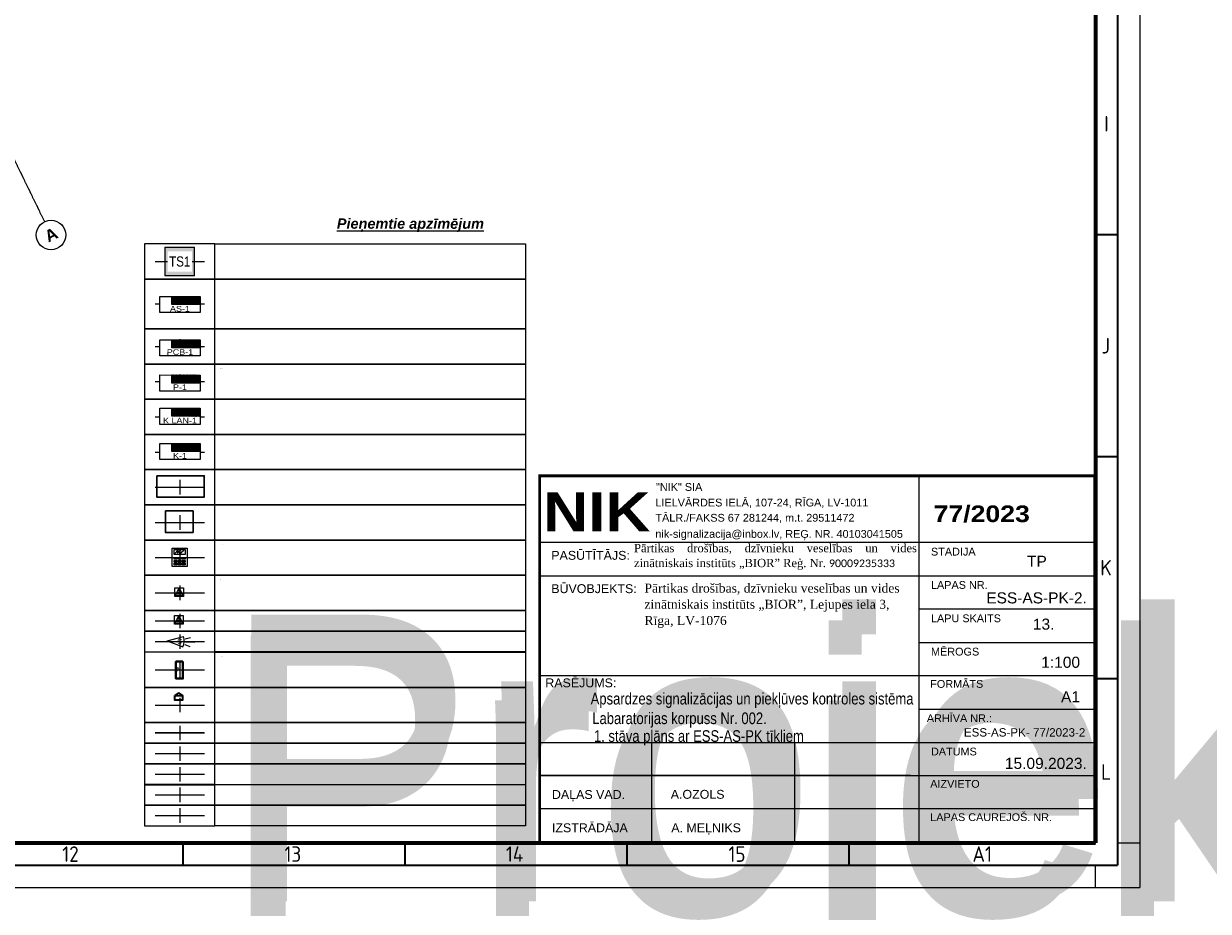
# Model space of a CAD drawing. Header units: millimetres. Extents: x -1662057 to -197461, y -941126 to 63888.
# Tile 156 of 209: x -1582063 to -1545863, y -362442 to -335317. Entities that reach past the tile are written whole.
import ezdxf
from ezdxf.enums import TextEntityAlignment as Align

# ---------------------------------------------------------------- set-up
doc = ezdxf.new("R2018")
doc.units = ezdxf.units.MM
doc.set_wipeout_variables(frame=1)
doc.linetypes.add('Grid Line', pattern=[22.225, 12.7, -3.175, 3.175, -3.175])
doc.layers.get('0').update_dxf_attribs({"linetype": 'CONTINUOUS'})
for name, color, linetype, lineweight in [('00_rāmis', 7, 'CONTINUOUS', 18), ('00_text_rakstlaukums', 7, 'CONTINUOUS', 18), ('00_tieva', 7, 'CONTINUOUS', 15), ('1-VS', 174, 'CONTINUOUS', 9), ('AS_detektori', 234, 'CONTINUOUS', 15), ('AS_kabelis', 16, 'CONTINUOUS', 15), ('Izolacija', 250, 'CONTINUOUS', 9), ('S-GRID', 1, 'CONTINUOUS', 9), ('S-GRID-IDEN', 1, 'CONTINUOUS', 25), ('Titlebox', 7, 'CONTINUOUS', 9), ('UAS_Text', 7, 'CONTINUOUS', 9), ('Vājstrāvas tīkls', 5, 'CONTINUOUS', 30)]:
    doc.layers.add(name, color=color, linetype=linetype, lineweight=lineweight)
for name, color, linetype in [('Apsardze', 5, 'CONTINUOUS'), ('ESS AS', 5, 'CONTINUOUS'), ('ESS_AS_iekartas', 102, 'CONTINUOUS'), ('PDF_Geometry', 7, 'CONTINUOUS'), ('Rasējuma lapa', 7, 'CONTINUOUS'), ('VS AS', 7, 'CONTINUOUS'), ('VS-AS_Iekartas', 5, 'CONTINUOUS'), ('VS_Apzimejumi', 7, 'CONTINUOUS')]:
    doc.layers.add(name, color=color, linetype=linetype)
doc.layers.add('VS_Info', color=21, linetype='CONTINUOUS', plot=False)
doc.styles.add('1', font='ariali.ttf')
doc.styles.add('ARIAL', font='arialbd.ttf')
doc.styles.add('Arial_baltic', font='arial.ttf')
doc.styles.add('Bold', font='ariblk.ttf', dxfattribs={"height": 60})
doc.styles.add('Calibri', font='calibri.ttf')
doc.styles.add('DEL_Arial Narrow', font='ARIALN.TTF')
doc.styles.add('ISO', font='iso')
doc.styles.add('ROMANS', font='arial.ttf', dxfattribs={"width": 0.8, "oblique": 15})
doc.styles.add('WMF-Arial0', font='arialbd.ttf')

# ---------------------------------------------------------------- blocks, each defined once
blk = doc.blocks.new('Grid - Ass 4_0mm-197408-Pirmā stāva plāns uz atzīmes 0_000 M1-150')
at = {"layer": 'S-GRID-IDEN'}
blk.add_circle((0, 0), 3, dxfattribs=at)
blk = doc.blocks.new('A1_L')
at = {"layer": 'Rasējuma lapa'}
for p, q in [((0, 594), (0, 0)), ((-5, 10), (0, 10)), ((-10, 0), (-10, 5)), ((-841, 0), (0, 0))]:
    blk.add_line(p, q, dxfattribs=at)
at = {"layer": 'Rasējuma lapa', "lineweight": 35}
for p, q in [((-5, 589), (-5, 5)), ((-5, 147), (-10, 147)), ((-5, 97), (-10, 97)), ((-5, 47), (-10, 47)), ((-215.5, 5), (-215.5, 10)), ((-165.5, 5), (-165.5, 10)), ((-115.5, 5), (-115.5, 10)), ((-65.5, 5), (-65.5, 10)), ((-826, 5), (-5, 5))]:
    blk.add_line(p, q, dxfattribs=at)
at = {"layer": 'Rasējuma lapa', "lineweight": 70}
for p in [(-10, 584), (-821, 10)]:
    blk.add_line(p, (-10, 10), dxfattribs=at)
at = {"layer": 'Rasējuma lapa', "style": 'ISO'}
for s, p in [('I', (-8.03, 170.25)), ('J', (-8.62, 120.25)), ('K', (-8.91, 70.25)), ('L', (-8.72, 24.25)), ('12', (-242.71, 5.75)), ('13', (-192.67, 5.75)), ('14', (-142.78, 5.75)), ('15', (-92.67, 5.75)), ('A1', (-37.7, 5.75))]:
    blk.add_text(s, height=3.5, dxfattribs=at).set_placement(p)
blk = doc.blocks.new('*U1264')
at = {"layer": 'Rasējuma lapa'}
blk.add_blockref('A1_L', (0, 0), dxfattribs=at)
blk = doc.blocks.new('*U1708')
at = {"layer": 'VS_Apzimejumi', "ltscale": 25}
blk.add_lwpolyline([(-1700, 0), (-1700, -1200), (0, -1200), (0, 0), (-1700, 0)], dxfattribs=at)
at = {"layer": 'VS_Apzimejumi'}
blk.add_lwpolyline([(0, 0), (7500, 0), (7500, -1200), (0, -1200), (0, 0)], dxfattribs=at)
at = {"layer": 'VS_Info'}
blk.add_line((-1445, -600), (-255, -600), dxfattribs=at)
blk.add_lwpolyline([(-850, -425), (-850, -775)], dxfattribs=at)
at = {"lineweight": 30, "flags": 104}
blk.add_attdef('NOSAUKUMS', text='', height=200, dxfattribs=at).set_placement((121, -99), align=Align.TOP_LEFT)
blk = doc.blocks.new('*U1709')
at = {"layer": 'VS_Apzimejumi', "ltscale": 25}
blk.add_lwpolyline([(-1700, 0), (-1700, -850), (0, -850), (0, 0), (-1700, 0)], dxfattribs=at)
at = {"layer": 'VS_Apzimejumi'}
blk.add_lwpolyline([(0, 0), (7500, 0), (7500, -850), (0, -850), (0, 0)], dxfattribs=at)
at = {"layer": 'VS_Info'}
blk.add_line((-1445, -425), (-255, -425), dxfattribs=at)
blk.add_lwpolyline([(-850, -250), (-850, -600)], dxfattribs=at)
at = {"lineweight": 30, "flags": 104}
blk.add_attdef('NOSAUKUMS', text='', height=200, dxfattribs=at).set_placement((121, -99), align=Align.TOP_LEFT)
blk = doc.blocks.new('DEL_VS-AS_kontroles_panelis')
blk.add_wipeout([(-326, 261), (326, 261), (326, -1), (-326, -1)]).dxf.layer = 'AS_kabelis'
at = {"layer": 'VS-AS_Iekartas', "color": 0}
for p, q in [((-325, 260), (325, 260)), ((-325, 0), (-325, 260)), ((-130, 252), (-122, 260)), ((-130, 229), (-99, 260)), ((-130, 207), (-77, 260)), ((-130, 184), (-54, 260)), ((-130, 162), (-32, 260)), ((-130, 139), (-9, 260)), ((-18, 130), (-130, 242)), ((-40, 130), (-130, 220)), ((-63, 130), (-130, 197)), ((5, 130), (-125, 260)), ((-117, 130), (13, 260)), ((27, 130), (-103, 260)), ((-95, 130), (35, 260)), ((50, 130), (-80, 260)), ((-72, 130), (58, 260)), ((72, 130), (-58, 260)), ((-50, 130), (80, 260)), ((95, 130), (-35, 260)), ((-27, 130), (103, 260)), ((117, 130), (-13, 260)), ((-5, 130), (125, 260)), ((139, 130), (9, 260)), ((18, 130), (148, 260)), ((162, 130), (32, 260)), ((40, 130), (170, 260)), ((184, 130), (54, 260)), ((63, 130), (193, 260)), ((207, 130), (77, 260)), ((85, 130), (215, 260)), ((229, 130), (99, 260)), ((108, 130), (238, 260)), ((252, 130), (122, 260)), ((130, 130), (260, 260)), ((274, 130), (144, 260)), ((152, 130), (282, 260)), ((297, 130), (167, 260)), ((175, 130), (305, 260)), ((319, 130), (189, 260)), ((197, 130), (325, 258)), ((325, 146), (211, 260)), ((220, 130), (325, 235)), ((325, 169), (234, 260)), ((242, 130), (325, 213)), ((325, 191), (256, 260)), ((325, 214), (279, 260)), ((325, 236), (301, 260)), ((325, 259), (324, 260)), ((325, 260), (325, 0)), ((325, 0), (-325, 0)), ((-85, 130), (-130, 175)), ((-108, 130), (-130, 152)), ((265, 130), (325, 190)), ((287, 130), (325, 168)), ((310, 130), (325, 145))]:
    blk.add_line(p, q, dxfattribs=at)
blk.add_lwpolyline([(-130, 260), (325, 260), (325, 130), (-130, 130)], close=True, dxfattribs=at)
at = {"layer": 'VS-AS_Iekartas', "color": 0, "style": 'DEL_Arial Narrow', "width": 1.4}
blk.add_attdef('TIPS', text='', height=90, dxfattribs=at).set_placement((0, -10), align=Align.BOTTOM_CENTER)
blk = doc.blocks.new('*U1710')
at = {"layer": 'VS_Apzimejumi', "ltscale": 25}
blk.add_lwpolyline([(-1700, 0), (-1700, -500), (0, -500), (0, 0), (-1700, 0)], dxfattribs=at)
at = {"layer": 'VS_Apzimejumi'}
blk.add_lwpolyline([(0, 0), (7500, 0), (7500, -500), (0, -500), (0, 0)], dxfattribs=at)
at = {"layer": 'VS_Info'}
blk.add_line((-1445, -250), (-255, -250), dxfattribs=at)
blk.add_lwpolyline([(-850, -75), (-850, -425)], dxfattribs=at)
at = {"lineweight": 30, "flags": 104}
blk.add_attdef('NOSAUKUMS', text='', height=200, dxfattribs=at).set_placement((121, -99), align=Align.TOP_LEFT)
blk = doc.blocks.new('*U2829')
at = {"layer": 'Vājstrāvas tīkls', "color": 234, "lineweight": 9}
for p, q in [((-140, 385), (-54, 479)), ((-54, 479), (-72, 402)), ((-72, 402), (15, 478)), ((-13, 367), (118, 481)), ((15, 478), (-13, 367))]:
    blk.add_line(p, q, dxfattribs=at)
at = {"layer": 'Vājstrāvas tīkls', "color": 234, "lineweight": 15, "ltscale": 0.05}
blk.add_lwpolyline([(-217, 542), (217, 542), (217, 0), (-217, 0)], close=True, dxfattribs=at)
at = {"layer": 'Vājstrāvas tīkls', "color": 234, "lineweight": 25, "ltscale": 0.05}
for points in [[(-217, 542), (217, 542), (217, 0), (-217, 0)], [(-164, 268), (-77, 268), (-77, 217), (-164, 217)], [(-164, 184), (-77, 184), (-77, 133), (-164, 133)], [(-164, 100), (-77, 100), (-77, 49), (-164, 49)], [(-44, 268), (44, 268), (44, 217), (-44, 217)], [(-44, 184), (44, 184), (44, 133), (-44, 133)], [(-44, 100), (44, 100), (44, 49), (-44, 49)], [(77, 268), (164, 268), (164, 217), (77, 217)], [(77, 184), (164, 184), (164, 133), (77, 133)], [(77, 100), (164, 100), (164, 49), (77, 49)]]:
    blk.add_lwpolyline(points, close=True, dxfattribs=at)
at = {"layer": 'Vājstrāvas tīkls', "color": 234, "lineweight": 9, "ltscale": 0.05}
blk.add_lwpolyline([(-164, 502), (164, 502), (164, 354), (-164, 354)], close=True, dxfattribs=at)
at = {"layer": 'AS_detektori', "lineweight": 5, "style": 'ARIAL'}
blk.add_attdef('KEYPAD', text='', height=188, dxfattribs=at).set_placement((-596, 331), align=Align.CENTER)
blk = doc.blocks.new('A$C7E0A7937')
at = {"layer": 'Izolacija', "ltscale": 5, "true_color": 0xffffff}
h = blk.add_hatch(color=7, dxfattribs=at)
h.dxf.hatch_style = 1
h.paths.add_polyline_path([(399, 375), (-399, 375), (-399, -375), (399, -375)])
at = {"layer": '1-VS', "color": 5, "lineweight": 20, "ltscale": 20, "const_width": 22.5}
blk.add_lwpolyline([(-399, -375), (399, -375), (399, 375), (-399, 375)], close=True, dxfattribs=at)
at = {"layer": '1-VS', "color": 251, "lineweight": 20, "ltscale": 20}
blk.add_lwpolyline([(-399, -375), (399, -375), (399, 375), (-399, 375)], close=True, dxfattribs=at)
at = {"layer": 'UAS_Text', "color": 251, "lineweight": 9, "insert": (1, -1), "char_height": 270, "width": 385.23, "attachment_point": 5, "bg_fill": 3, "box_fill_scale": 1.5, "bg_fill_color": 256, "bg_fill_transparency": 0}
blk.add_mtext('{\\fArial Narrow|b0|i0|c186|p34;\\C5;TS1}', dxfattribs=at)
blk = doc.blocks.new('smk')
at = {"layer": 'Apsardze'}
for p, q in [((-200, 0), (-200, 200)), ((-200, 0), (-100, 200)), ((-200, 200), (0, 200)), ((0, 0), (-200, 0)), ((-100, 200), (0, 0)), ((0, 200), (0, 0))]:
    blk.add_line(p, q, dxfattribs=at)
at = {"layer": 'Apsardze', "linetype": 'ByBlock'}
for p, q in [((-188, 25), (-13, 25)), ((-170, 60), (-30, 60)), ((-152, 96), (-48, 96)), ((-135, 131), (-65, 131)), ((-117, 166), (-83, 166))]:
    blk.add_line(p, q, dxfattribs=at)
blk = doc.blocks.new('pir')
at = {"layer": 'Apsardze'}
for p, q in [((-530, 1), (-797, 1)), ((-512, 81), (-665, 133)), ((0, 0), (-457, 153)), ((0, 0), (-457, -152)), ((-512, -84), (-662, -135))]:
    blk.add_line(p, q, dxfattribs=at)
blk.add_arc((-151, 1), 342, 153.6522, 206.5245, dxfattribs=at)

msp = doc.modelspace()

# ---------------------------------------------------------------- linework, layer by layer
at = {"layer": '00_rāmis'}
for p, q in [((-1549337.12353, -349133.83255), (-1566296.21495, -349133.83249)), ((-1549337.12038, -349133.83255), (-1566296.2118, -349133.83249))]:
    msp.add_line(p, q, dxfattribs=at)
at = {"layer": '00_rāmis', "const_width": 84.79564}
msp.add_lwpolyline([(-1566296.2223, -360330.90016), (-1549337.12038, -360330.90016), (-1549337.12038, -349133.83255), (-1566296.2223, -349133.83255)], close=True, dxfattribs=at)
at = {"layer": '00_tieva'}
for p, q in [((-1554695.78301, -360330.90244), (-1554695.78301, -349133.83249)), ((-1549337.12353, -351169.75206), (-1566296.21371, -351169.73636)), ((-1554695.79222, -360330.90244), (-1554695.79222, -351169.75206)), ((-1566296.21467, -352188.42005), (-1549337.13274, -352188.42005)), ((-1549337.12353, -353206.79684), (-1554695.79222, -353206.79682)), ((-1554695.79222, -354225.46978), (-1549337.13274, -354225.46978)), ((-1549337.12353, -355242.71635), (-1566296.21833, -355242.7163)), ((-1554695.79222, -356261.38929), (-1549337.13274, -356261.38929)), ((-1566296.21977, -357278.63581), (-1549337.12353, -357278.63587)), ((-1566296.21977, -357278.63581), (-1549337.12353, -357278.63587)), ((-1562864.57235, -360330.90084), (-1562864.57235, -357278.63581)), ((-1558501.42628, -360330.90196), (-1558501.42628, -357278.63581)), ((-1554966.16767, -358296.16766), (-1566296.22055, -358296.16766)), ((-1566296.21977, -358296.16766), (-1549337.12353, -358296.16771)), ((-1554966.16767, -358296.16766), (-1566160.54291, -358296.16766)), ((-1554966.16767, -359313.69951), (-1566296.22055, -359313.69951)), ((-1549337.12353, -359313.69956), (-1566160.54291, -359313.69951))]:
    msp.add_line(p, q, dxfattribs=at)
at = {"layer": 'ESS AS', "color": 1, "lineweight": 35, "ltscale": 2, "transparency": 33554687}
for p, q in [((-1577330.6989, -355769.16969), (-1577444.87719, -355844.07188)), ((-1577328.31965, -355769.16969), (-1577214.14136, -355844.07188))]:
    msp.add_line(p, q, dxfattribs=at)
at = {"layer": 'ESS AS', "color": 5, "lineweight": 40, "ltscale": 2, "transparency": 33554687}
msp.add_lwpolyline([(-1577195.35391, -354810.10252), (-1577195.35391, -355331.30361), (-1577413.10326, -355331.30361), (-1577413.10326, -354810.10252)], close=True, dxfattribs=at)
at = {"layer": 'ESS AS', "color": 1, "lineweight": 35, "ltscale": 2, "transparency": 33554687}
msp.add_lwpolyline([(-1577445.00557, -355844.20641), (-1577214.72333, -355844.20641), (-1577214.72333, -355990.69875), (-1577445.00557, -355990.69875)], close=True, dxfattribs=at)
at = {"layer": 'ESS AS', "color": 5, "transparency": 33554687, "const_width": 31.64062}
for points in [[(-1578048.64228, -356978.85242), (-1576542.54853, -356978.85242)], [(-1578048.64228, -357620.10242), (-1576542.54853, -357620.10242)]]:
    msp.add_lwpolyline(points, dxfattribs=at)
at = {"layer": 'ESS AS', "color": 6, "transparency": 33554687, "const_width": 31.64062}
for points in [[(-1578048.64228, -358255.72629), (-1576542.54853, -358255.72629)], [(-1578048.64228, -358883.45373), (-1576542.54853, -358883.45373)]]:
    msp.add_lwpolyline(points, dxfattribs=at)
at = {"layer": 'ESS AS', "color": 1, "transparency": 33554687, "const_width": 31.64062}
msp.add_lwpolyline([(-1578048.64228, -359523.92705), (-1576542.54853, -359523.92705)], dxfattribs=at)
at = {"layer": 'ESS_AS_iekartas', "color": 5, "lineweight": 30}
msp.add_lwpolyline([(-1577996.06477, -349132.55796), (-1576547.79466, -349132.55796), (-1576547.79466, -349785.6048), (-1577996.06477, -349785.6048)], close=True, dxfattribs=at)
at = {"layer": 'ESS_AS_iekartas', "color": 6, "lineweight": 30}
msp.add_lwpolyline([(-1577732.27313, -350208.35043), (-1576884.73165, -350208.35043), (-1576884.73165, -350861.39726), (-1577732.27313, -350861.39726)], close=True, dxfattribs=at)
at = {"layer": 'PDF_Geometry', "lineweight": 9}
msp.add_lwpolyline([(-1565946.85871, -349115.02389), (-1549334.38552, -349115.02389)], dxfattribs=at)
at = {"layer": 'S-GRID', "color": 251, "linetype": 'Grid Line', "true_color": 0x636466}
msp.add_line((-1584217.8313, -335651.08926), (-1581425.70199, -341369.35861), dxfattribs=at)

# ---------------------------------------------------------------- block references
at = {"layer": 'ESS AS', "transparency": 33554687}
ref = msp.add_blockref('*U1709', (-1576219.80635, -342046.86711), dxfattribs=dict(at, xscale=1.265625, yscale=1.265625, zscale=1.265625))
lines = msp.add_mtext('Projekt. telekomunikāciju 19" skapis', dxfattribs={"layer": '0', "insert": (-1576066.97402, -342172.00238), "char_height": 2.5, "attachment_point": 1})
ref.add_attrib('NOSAUKUMS', '', (-1576066.97402, -342172.00238), dxfattribs={"flags": 104}).embed_mtext(lines)
at = {"layer": 'ESS AS', "color": 7, "transparency": 33554687}
ref = msp.add_blockref('*U1708', (-1576219.81416, -343122.63316), dxfattribs=dict(at, xscale=1.265625, yscale=1.265625, zscale=1.265625))
lines = msp.add_mtext('Projekt. centrālais vadības panelis Integriti ISC Controller, \\Pmetāliskā kārba ar barošanas bloku.  INTG-996001EUPS \\Par visām paplašinātāju kartēm', dxfattribs={"layer": '0', "insert": (-1576066.98183, -343247.76843), "char_height": 2.5, "attachment_point": 1})
ref.add_attrib('NOSAUKUMS', '', (-1576066.98183, -343247.76843), dxfattribs={"flags": 104}).embed_mtext(lines)
at = {"layer": 'ESS AS', "transparency": 33554687}
ref = msp.add_blockref('*U1709', (-1576219.81416, -344641.33302), dxfattribs=dict(at, xscale=1.265625, yscale=1.265625, zscale=1.265625))
lines = msp.add_mtext('Projekt. 8 zonu paplāšinātājs Integriti - 8 Zone LAN,\\PPCB only. INTG-996005PCB&KIT', dxfattribs={"layer": '0', "insert": (-1576066.98183, -344766.46829), "char_height": 2.5, "attachment_point": 1})
ref.add_attrib('NOSAUKUMS', '', (-1576066.98183, -344766.46829), dxfattribs={"flags": 104}).embed_mtext(lines)
ref = msp.add_blockref('*U1709', (-1576219.81416, -345717.34763), dxfattribs=dict(at, xscale=1.265625, yscale=1.265625, zscale=1.265625))
lines = msp.add_mtext('Projekt. 8 zonu paplāšinātājs Integriti - 8 Zone UniBus,\\PINTG-996500PCB&KIT', dxfattribs={"layer": '0', "insert": (-1576066.98183, -345842.4829), "char_height": 2.5, "attachment_point": 1})
ref.add_attrib('NOSAUKUMS', '', (-1576066.98183, -345842.4829), dxfattribs={"flags": 104}).embed_mtext(lines)
ref = msp.add_blockref('*U1709', (-1576219.81416, -346793.14731), dxfattribs=dict(at, xscale=1.265625, yscale=1.265625, zscale=1.265625))
lines = msp.add_mtext('Projekt. divu durvju kontrolieris Intelligent LAN Access\\PModule. INTG-996018PCB&K', dxfattribs={"layer": '0', "insert": (-1576066.98183, -346918.28257), "char_height": 2.5, "attachment_point": 1})
ref.add_attrib('NOSAUKUMS', '', (-1576066.98183, -346918.28257), dxfattribs={"flags": 104}).embed_mtext(lines)
ref = msp.add_blockref('*U1709', (-1576219.81416, -347868.94388), dxfattribs=dict(at, xscale=1.265625, yscale=1.265625, zscale=1.265625))
lines = msp.add_mtext('Projekt. UniBus Divu durvju kontrolieris-paplāšinātājs \\PINTG-996535PCB&K', dxfattribs={"layer": '0', "insert": (-1576066.98183, -347994.07915), "char_height": 2.5, "attachment_point": 1})
ref.add_attrib('NOSAUKUMS', '', (-1576066.98183, -347994.07915), dxfattribs={"flags": 104}).embed_mtext(lines)
ref = msp.add_blockref('*U1709', (-1576219.81416, -348944.60089), dxfattribs=dict(at, xscale=1.265625, yscale=1.265625, zscale=1.265625))
lines = msp.add_mtext('Projekt. metāliskā kārba ar barošanas bloku 8A \\PINTG-995203PE8EU', dxfattribs={"layer": '0', "insert": (-1576066.98183, -349069.73616), "char_height": 2.5, "attachment_point": 1})
ref.add_attrib('NOSAUKUMS', '', (-1576066.98183, -349069.73616), dxfattribs={"flags": 104}).embed_mtext(lines)
ref = msp.add_blockref('*U1709', (-1576219.81416, -350020.39336), dxfattribs=dict(at, xscale=1.265625, yscale=1.265625, zscale=1.265625))
lines = msp.add_mtext('Projekt. metāliskā kārba ar barošanas bloku 3A \\PINTG-995201PEEU3', dxfattribs={"layer": '0', "insert": (-1576066.98183, -350145.52863), "char_height": 2.5, "attachment_point": 1})
ref.add_attrib('NOSAUKUMS', '', (-1576066.98183, -350145.52863), dxfattribs={"flags": 104}).embed_mtext(lines)
ref = msp.add_blockref('*U1709', (-1576219.81416, -351096.17928), dxfattribs=dict(at, xscale=1.265625, yscale=1.265625, zscale=1.265625))
lines = msp.add_mtext('Projekt. LCD vadības tastatūra Prisma Terminal \\Pfor Integriti - White INTG-996400', dxfattribs={"layer": '0', "insert": (-1576066.98183, -351221.31455), "char_height": 2.5, "attachment_point": 1})
ref.add_attrib('NOSAUKUMS', '', (-1576066.98183, -351221.31455), dxfattribs={"flags": 104}).embed_mtext(lines)
ref = msp.add_blockref('*U2829', (-1577295.59541, -351909.17854), dxfattribs=dict(at, xscale=1.0418625, yscale=1.0418625, zscale=1.0418625))
lines = msp.add_mtext('VP ', dxfattribs={"layer": 'AS_detektori', "lineweight": 5, "insert": (-1577916.24547, -351564.36418), "char_height": 2.5, "attachment_point": 1, "bg_fill": 3, "box_fill_scale": 1, "bg_fill_color": 256, "bg_fill_transparency": 0})
ref.add_attrib('KEYPAD', '', (-1577916.24547, -351564.36418), dxfattribs={"flags": 104}).embed_mtext(lines)
ref = msp.add_blockref('*U1709', (-1576219.81416, -352171.94238), dxfattribs=dict(at, xscale=1.265625, yscale=1.265625, zscale=1.265625))
lines = msp.add_mtext('Projekt. magnētiskais kontakts vārtiem, uzliekamais, \\Pnostrādāšanas attālums 7.3 cm ar plāksni MS-55', dxfattribs={"layer": '0', "insert": (-1576066.98183, -352297.07765), "char_height": 2.5, "attachment_point": 1})
ref.add_attrib('NOSAUKUMS', '', (-1576066.98183, -352297.07765), dxfattribs={"flags": 104}).embed_mtext(lines)
ref = msp.add_blockref('*U1710', (-1576219.81416, -353251.23567), dxfattribs=dict(at, xscale=1.265625, yscale=1.265625, zscale=1.265625))
lines = msp.add_mtext('Projekt. durvju magnētiskie kontakti ZDD-417M', dxfattribs={"layer": '0', "insert": (-1576066.98183, -353376.37094), "char_height": 8762.180394, "attachment_point": 1})
ref.add_attrib('NOSAUKUMS', '', (-1576066.98183, -353376.37094), dxfattribs={"flags": 104}).embed_mtext(lines)
ref = msp.add_blockref('*U1710', (-1576219.81416, -353883.86587), dxfattribs=dict(at, xscale=1.265625, yscale=1.265625, zscale=1.265625))
lines = msp.add_mtext('Projekt. kombinētajs detektors TITAN GB', dxfattribs={"layer": '0', "insert": (-1576066.98183, -354009.00114), "char_height": 8572.5175739, "attachment_point": 1})
ref.add_attrib('NOSAUKUMS', '', (-1576066.98183, -354009.00114), dxfattribs={"flags": 104}).embed_mtext(lines)
ref = msp.add_blockref('*U1709', (-1576219.81416, -354523.78005), dxfattribs=dict(at, xscale=1.265625, yscale=1.265625, zscale=1.265625))
lines = msp.add_mtext('Projekt. Karšu nolāsītājs ar kodu šifrātoru \\P(datu protokols E-Marim un RS485) INTG-994725', dxfattribs={"layer": '0', "insert": (-1576066.98183, -354648.91531), "char_height": 2.5, "attachment_point": 1})
ref.add_attrib('NOSAUKUMS', '', (-1576066.98183, -354648.91531), dxfattribs={"flags": 104}).embed_mtext(lines)
ref = msp.add_blockref('*U1709', (-1576219.81416, -355599.45339), dxfattribs=dict(at, xscale=1.265625, yscale=1.265625, zscale=1.265625))
lines = msp.add_mtext('Projekt. elektromagnētiskais sprūds, normāli atvērts (NO)\\PEff-Eff, 12/24Vdc, Eff-Eff 138W.13-----E91', dxfattribs={"layer": '0', "insert": (-1576066.98183, -355724.58865), "char_height": 2.5, "attachment_point": 1})
ref.add_attrib('NOSAUKUMS', '', (-1576066.98183, -355724.58865), dxfattribs={"flags": 104}).embed_mtext(lines)
ref = msp.add_blockref('*U1710', (-1576219.81416, -356673.69504), dxfattribs=dict(at, xscale=1.265625, yscale=1.265625, zscale=1.265625))
lines = msp.add_mtext('Projekt. kabelis (magnētkontaktiem) CQR 4x0,22', dxfattribs={"layer": '0', "insert": (-1576066.98183, -356798.8303), "char_height": 2.5, "attachment_point": 1})
ref.add_attrib('NOSAUKUMS', '', (-1576066.98183, -356798.8303), dxfattribs={"flags": 104}).embed_mtext(lines)
ref = msp.add_blockref('*U1710', (-1576219.81416, -357306.50754), dxfattribs=dict(at, xscale=1.265625, yscale=1.265625, zscale=1.265625))
lines = msp.add_mtext('Projekt. kabelis (kustības detektoriem) CQR 8x0,22', dxfattribs={"layer": '0', "insert": (-1576066.98183, -357431.6428), "char_height": 2.5, "attachment_point": 1})
ref.add_attrib('NOSAUKUMS', '', (-1576066.98183, -357431.6428), dxfattribs={"flags": 104}).embed_mtext(lines)
ref = msp.add_blockref('*U1710', (-1576219.81416, -357939.32004), dxfattribs=dict(at, xscale=1.265625, yscale=1.265625, zscale=1.265625))
lines = msp.add_mtext('Projekt. kabelis (tastatūrām) Cat5e FTP 4x2x0.5', dxfattribs={"layer": '0', "insert": (-1576066.98183, -358064.4553), "char_height": 2.5, "attachment_point": 1})
ref.add_attrib('NOSAUKUMS', '', (-1576066.98183, -358064.4553), dxfattribs={"flags": 104}).embed_mtext(lines)
ref = msp.add_blockref('*U1710', (-1576219.81416, -358567.04748), dxfattribs=dict(at, xscale=1.265625, yscale=1.265625, zscale=1.265625))
lines = msp.add_mtext('Projekt. kabelis (panelim) Cat5e FTP  4x2x0.5', dxfattribs={"layer": '0', "insert": (-1576066.98183, -358692.18275), "char_height": 2.5, "attachment_point": 1})
ref.add_attrib('NOSAUKUMS', '', (-1576066.98183, -358692.18275), dxfattribs={"flags": 104}).embed_mtext(lines)
ref = msp.add_blockref('*U1710', (-1576219.81416, -359199.47167), dxfattribs=dict(at, xscale=1.265625, yscale=1.265625, zscale=1.265625))
lines = msp.add_mtext('Projekt. kabelis (sprūdam) Omy 2x1.0', dxfattribs={"layer": '0', "insert": (-1576066.98183, -359324.60694), "char_height": 2.5, "attachment_point": 1})
ref.add_attrib('NOSAUKUMS', '', (-1576066.98183, -359324.60694), dxfattribs={"flags": 104}).embed_mtext(lines)
at = {"layer": 'Rasējuma lapa', "xscale": 135.6730224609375, "yscale": 135.6730224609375, "zscale": 135.6730224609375}
msp.add_blockref('*U1264', (-1547956.19836, -361710.6175), dxfattribs=at)
at = {"layer": 'S-GRID-IDEN', "color": 251, "true_color": 0x636466, "xscale": 149.9999999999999, "yscale": 149.9999999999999, "zscale": 149.9999999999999, "rotation": 206.0254347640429}
msp.add_blockref('Grid - Ass 4_0mm-197408-Pirmā stāva plāns uz atzīmes 0_000 M1-150', (-1581228.25545, -341773.72832), dxfattribs=at)
at = {"layer": 'VS AS', "xscale": 1.318359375, "yscale": 1.318359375, "zscale": 1.318359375}
for p in [(-1577180.57721, -352822.1059), (-1577190.03721, -353667.22327)]:
    msp.add_blockref('smk', p, dxfattribs=at)
at = {"layer": 'VS AS', "xscale": 1.0546875, "yscale": 1.0546875, "zscale": 1.0546875, "rotation": 176.8636173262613}
msp.add_blockref('pir', (-1577674.2681, -354174.57219), dxfattribs=at)

# ---------------------------------------------------------------- texts
at = {"layer": '00_rāmis', "color": 5, "style": 'Bold'}
msp.add_text('NIK', height=1187.138947, dxfattribs=at).set_placement((-1566186.22884, -350826.25672))
at = {"layer": '00_rāmis'}
for s, height, style, p in [('"NIK" SIA', 237.444202, 'Arial_baltic', (-1562740.57009, -349593.26787)), ('LIELVĀRDES IELĀ, 107-24, RĪGA, LV-1011', 237.4442015, 'Arial_baltic', (-1562759.08468, -350069.83427)), ('77/2023', 508.773834, 'Bold', (-1554257.50406, -350547.84431)), ('TĀLR./FAKSS 67 281244, m.t. 29511472', 237.4442015, 'Arial_baltic', (-1562759.08468, -350533.82004)), ('nik-signalizacija@inbox.lv, REĢ. NR. 40103041505', 237.4442015, 'Arial_baltic', (-1562759.08468, -351027.04664)), ('PASŪTĪTĀJS:', 271.3460449, 'Arial_baltic', (-1565940.81836, -351699.56365)), ('PASŪTĪTĀJS:', 271.3460449, 'Arial_baltic', (-1565940.80915, -351699.56365)), ('STADIJA', 237.444202, 'Arial_baltic', (-1554338.44101, -351569.76721)), ('TP', 338.3346, 'Arial_baltic', (-1551402.21069, -351914.23767)), ('BŪVOBJEKTS:', 271.3460449, 'Arial_baltic', (-1565940.80812, -352717.93548)), ('LAPAS NR.', 237.444202, 'Arial_baltic', (-1554338.44101, -352587.29906)), ('ESS-AS-PK-2. ', 338.3345998, 'Arial_baltic', (-1552647.62114, -353032.35418)), ('LAPU SKAITS', 237.4442015, 'Arial_baltic', (-1554338.44101, -353606.81694)), ('13.', 338.3346, 'Arial_baltic', (-1551223.10545, -353834.88659)), ('MĒROGS', 237.444202, 'Arial_baltic', (-1554338.44101, -354624.63406)), ('1:100', 339.182556, 'Arial_baltic', (-1550967.7342, -354999.67587)), ('RASĒJUMS:', 271.346045, 'Arial_baltic', (-1566123.01317, -355596.1901)), ('FORMĀTS', 237.444202, 'Arial_baltic', (-1554361.07368, -355611.59436)), ('A1', 339.182556, 'Arial_baltic', (-1550364.57111, -356056.38123)), ('ARHĪVA NR.:', 237.4442015, 'Arial_baltic', (-1554464.59734, -356660.09747)), ('ESS-AS-PK- 77/2023-2', 254.3869171, 'Arial_baltic', (-1553333.67668, -357100.50188)), ('DATUMS', 237.444202, 'Arial_baltic', (-1554338.44008, -357677.89771)), ('15.09.2023.', 339.1825562, 'Arial_baltic', (-1552078.61589, -358090.15217)), ('DAĻAS VAD.', 271.346045, 'Arial_baltic', (-1565919.96078, -359007.53434)), ('A.OZOLS', 271.346045, 'Arial_baltic', (-1562289.85914, -359002.80441)), ('AIZVIETO', 237.444202, 'Arial_baltic', (-1554360.91003, -358665.80364)), ('LAPAS CAUREJOŠ. NR.', 237.4442015, 'Arial_baltic', (-1554360.91061, -359683.49387)), ('IZSTRĀDĀJA', 271.346045, 'Arial_baltic', (-1565919.96078, -360025.06617)), ('A. MEĻNIKS', 271.346045, 'Arial_baltic', (-1562273.1961, -360025.06685))]:
    msp.add_text(s, height=height, dxfattribs=dict(at, style=style)).set_placement(p)
at = {"layer": '00_text_rakstlaukums', "style": 'Arial_baltic', "width": 0.8}
for s, p in [('Apsardzes signalizācijas un piekļūves kontroles sistēma', (-1564737.99113, -356121.20131)), ('Labaratorijas korpuss Nr. 002.', (-1564687.99113, -356721.20131)), ('1. stāva plāns ar ESS-AS-PK tīkliem', (-1564637.28772, -357263.60477))]:
    msp.add_text(s, height=356.141684, dxfattribs=at).set_placement(p)
at = {"layer": 'ESS AS', "color": 5, "transparency": 33554687, "style": 'WMF-Arial0'}
msp.add_text('N', height=133.25214, dxfattribs=at).set_placement((-1577384.86268, -355107.73339))
at = {"layer": 'ESS AS', "color": 7, "linetype": 'ByBlock', "lineweight": 15, "transparency": 33554687, "insert": (-1572492.9428, -341266.43472), "char_height": 265.78125, "width": 9130.2583428, "attachment_point": 1, "rotation": 359.969999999, "style": '1'}
msp.add_mtext('{\\fArial|b1|i1|c186|p34;\\H1.1905x;\\L\\C256;\\c0;Pieņemtie apzīmējum}', dxfattribs=at)
at = {"layer": 'S-GRID-IDEN', "color": 251, "lineweight": 9, "true_color": 0x636466, "insert": (-1581465.91709, -341683.42991), "char_height": 360, "width": 408.860625, "attachment_point": 1, "rotation": 26.065016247, "style": 'ARIAL'}
msp.add_mtext('A', dxfattribs=at)
at = {"layer": 'Titlebox', "attachment_point": 1, "style": 'Calibri'}
for s, insert, char_height, width in [('\\pxa0.66667,sm1.07917,qj;{\\fTimes New Roman|b0|i0|c186|p18;Pārtikas drošības, dzīvnieku veselības un vides zinātniskais institūts „BIOR” Reģ. Nr. \\fCalibri|b0|i0|c0|p34;\\H0.91667x;90009235333}', (-1563411.66001, -351215.05371), 253.125, 8617.8480245), ('\\pxa0.66667,sm1.07917;{\\fTimes New Roman|b0|i0|c186|p18;\\H0.91667x;Pārtikas drošības, dzīvnieku veselības un vides zinātniskais institūts „BIOR”, \\fTimes New Roman|b0|i0|c0|p18;Lejupes iela 3, \\fTimes New Roman|b0|i0|c186|p18;\\PRīga, \\fTimes New Roman|b0|i0|c0|p18;LV-1076\\fCalibri|b0|i0|c0|p34;\\P\\pa0.25,s*,ql;\\fTimes New Roman|b0|i0|c0|p18; }', (-1563093.92693, -352427.72919), 300, 8475.0517374)]:
    msp.add_mtext(s, dxfattribs=dict(at, insert=insert, char_height=char_height, width=width))
at = {"layer": 'VS AS', "color": 5, "style": 'ROMANS'}
msp.add_text('S', height=158.20312, rotation=176.863617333, dxfattribs=at).set_placement((-1577216.61994, -354117.1623, 875.19667))

# ---------------------------------------------------------------- next in the draw order: block references
at = {"layer": 'ESS AS', "ltscale": 5, "transparency": 33554687, "xscale": 1.1390625, "yscale": 1.1390625, "zscale": 1.1390625}
msp.add_blockref('A$C7E0A7937', (-1577295.5876, -342584.75773), dxfattribs=at)
at = {"layer": 'ESS AS', "color": 1, "transparency": 33554687, "xscale": 1.8984375, "yscale": 1.8984375, "zscale": 1.8984375, "rotation": 359.9240141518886}
msp.add_blockref('DEL_VS-AS_kontroles_panelis', (-1577287.833, -344146.41119), dxfattribs=at).add_auto_attribs({'TIPS': 'AS-1'})
at = {"layer": 'ESS AS', "color": 116, "true_color": 0x136734, "transparency": 33554687}
ref = msp.add_blockref('DEL_VS-AS_kontroles_panelis', (-1577287.833, -345469.52025), dxfattribs=dict(at, xscale=1.8984375, yscale=1.8984375, zscale=1.8984375, rotation=359.9240141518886))
ref.add_attrib('TIPS', 'PCB-1', dxfattribs={"layer": 'VS-AS_Iekartas', "height": 170.859375, "rotation": 359.92401415, "style": 'DEL_Arial Narrow', "width": 1.4}).set_placement((-1577287.85818, -345488.5046), align=Align.BOTTOM_CENTER)
ref = msp.add_blockref('DEL_VS-AS_kontroles_panelis', (-1577287.833, -346545.53485), dxfattribs=dict(at, xscale=1.8984375, yscale=1.8984375, zscale=1.8984375, rotation=359.9240141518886))
ref.add_attrib('TIPS', 'P-1', dxfattribs={"layer": 'VS-AS_Iekartas', "height": 170.859375, "rotation": 359.92401415, "style": 'DEL_Arial Narrow', "width": 1.4}).set_placement((-1577287.85818, -346564.51921), align=Align.BOTTOM_CENTER)
at = {"layer": 'ESS AS', "color": 5, "transparency": 33554687}
ref = msp.add_blockref('DEL_VS-AS_kontroles_panelis', (-1577287.833, -347562.1155), dxfattribs=dict(at, xscale=1.8984375, yscale=1.8984375, zscale=1.8984375, rotation=359.9240141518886))
ref.add_attrib('TIPS', 'K LAN-1', dxfattribs={"layer": 'VS-AS_Iekartas', "height": 170.859375, "rotation": 359.92401415, "style": 'DEL_Arial Narrow', "width": 1.4}).set_placement((-1577287.85818, -347581.09986), align=Align.BOTTOM_CENTER)
ref = msp.add_blockref('DEL_VS-AS_kontroles_panelis', (-1577287.833, -348637.91208), dxfattribs=dict(at, xscale=1.8984375, yscale=1.8984375, zscale=1.8984375, rotation=359.9240141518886))
ref.add_attrib('TIPS', 'K-1', dxfattribs={"layer": 'VS-AS_Iekartas', "height": 170.859375, "rotation": 359.92401415, "style": 'DEL_Arial Narrow', "width": 1.4}).set_placement((-1577287.85818, -348656.89643), align=Align.BOTTOM_CENTER)

doc.saveas('drawing.dxf')
